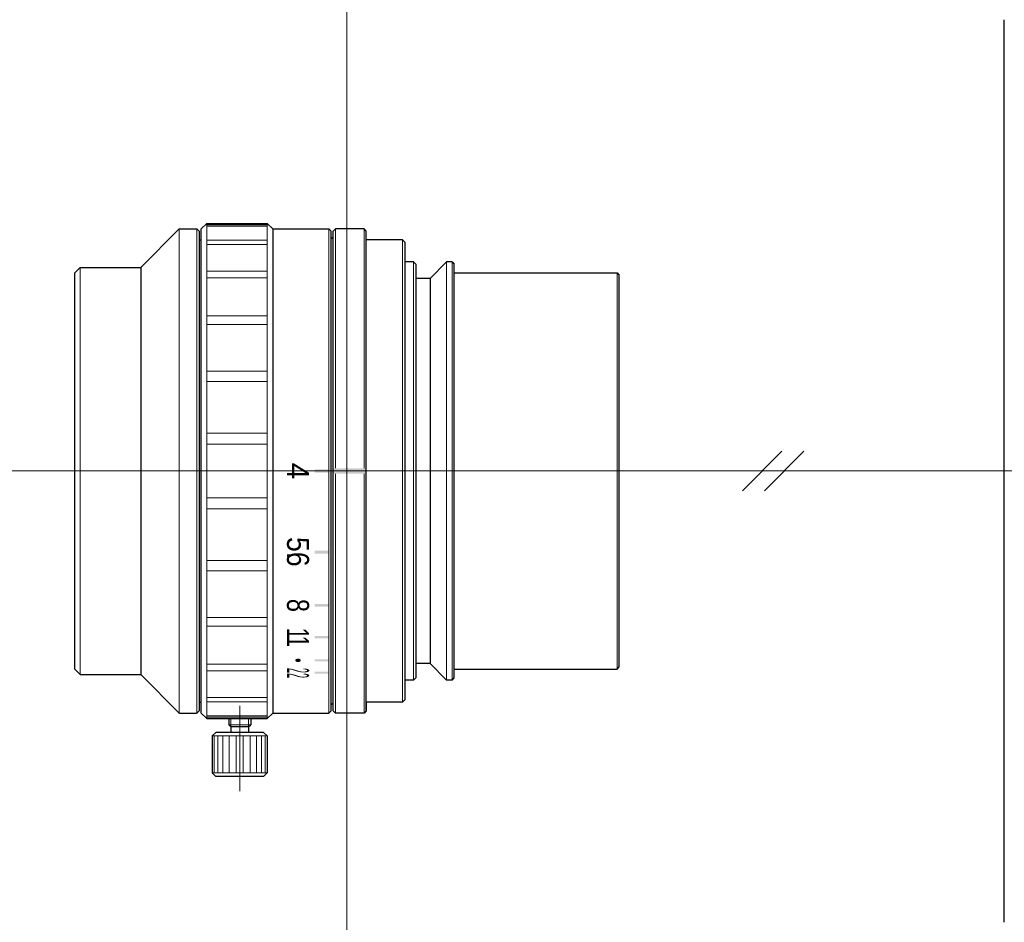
# Model space of a CAD drawing. Header units: millimetres. Extents: x 20 to 333, y -341 to 91.
# Tile 3 of 3: x 20 to 110, y 9 to 91. Entities that reach past the tile are written whole.
import ezdxf
from ezdxf.enums import TextEntityAlignment as Align

# ---------------------------------------------------------------- set-up
doc = ezdxf.new("R2010")
doc.units = ezdxf.units.MM
doc.header["$LTSCALE"] = 0.25
doc.linetypes.add('CENTER', pattern=[50.8, 31.75, -6.35, 6.35, -6.35])
doc.layers.add('00_補助線', color=252, linetype='Continuous', lineweight=0, plot=False)
for name, color, linetype, lineweight in [('01_外形線', 7, 'Continuous', 30), ('02_ﾈｼﾞ（断面）・遮光線仕切り', 7, 'Continuous', 20), ('03_ﾈｼﾞ・ﾛｰﾚｯﾄ・遮光線', 7, 'Continuous', 9), ('04_中心線', 1, 'CENTER', 20), ('06_面取線', 7, 'Continuous', 9), ('08_寸法線', 50, 'Continuous', 20), ('09_文字', 50, 'Continuous', 20)]:
    doc.layers.add(name, color=color, linetype=linetype, lineweight=lineweight)
doc.styles.add('sihyou', font='txt', dxfattribs={"width": 0.6, "height": 2})

# ---------------------------------------------------------------- blocks, each defined once
blk = doc.blocks.new('L5028-M22')
at = {"layer": '01_外形線'}
for p, q in [((-2.175, 8), (-2.5, 7.675)), ((-2.5, 4.325), (-2.5, 7.675)), ((-2.175, 8), (2.175, 8)), ((2.175, 8), (2.5, 7.675)), ((2.5, 4.325), (2.5, 7.675)), ((-2.175, 4), (-2.5, 4.325)), ((-2.175, 4), (2.175, 4)), ((-0.8, 3.5), (-0.8, 4)), ((0.8, 3.5), (0.8, 4)), ((2.175, 4), (2.5, 4.325)), ((-0.8, 3.5), (-1, 3.3)), ((-1, 2.75), (-1, 3.3)), ((-0.8, 3.5), (0.8, 3.5)), ((1, 3.3), (0.8, 3.5)), ((1, 2.75), (1, 3.3))]:
    blk.add_line(p, q, dxfattribs=at)
at = {"layer": '02_ﾈｼﾞ（断面）・遮光線仕切り'}
for p, q in [((-0.8, 2.75), (-0.8, 3.5)), ((0.8, 2.75), (0.8, 3.5))]:
    blk.add_line(p, q, dxfattribs=at)
at = {"layer": '06_面取線'}
for p, q in [((-2.5, 7.675), (2.5, 7.675)), ((-2.31, 7.675), (-2.31, 4.325)), ((-1.983, 7.675), (-1.983, 4.325)), ((-1.522, 7.675), (-1.522, 4.325)), ((-0.957, 7.675), (-0.957, 4.325)), ((-0.326, 7.675), (-0.326, 4.325)), ((0.326, 7.675), (0.326, 4.325)), ((0.957, 7.675), (0.957, 4.325)), ((1.522, 7.675), (1.522, 4.325)), ((1.983, 7.675), (1.983, 4.325)), ((2.31, 7.675), (2.31, 4.325)), ((-2.5, 4.325), (2.5, 4.325)), ((-1, 3.3), (1, 3.3))]:
    blk.add_line(p, q, dxfattribs=at)

msp = doc.modelspace()

# ---------------------------------------------------------------- hatches: boundary and pattern name
at = {"layer": '09_文字'}
h = msp.add_hatch(color=256, dxfattribs=at)
h.dxf.hatch_style = 1
h.paths.add_polyline_path([(48.35, 50.15), (47.05, 50.15), (47.05, 50), (48.35, 50)])
h.paths.add_polyline_path([(48.35, 50), (47.05, 50), (47.05, 49.85), (48.35, 49.85)])
h = msp.add_hatch(color=256, dxfattribs=at)
h.dxf.hatch_style = 1
h.paths.add_polyline_path([(51.75, 50.25), (48.75, 50.25), (48.75, 49.75), (51.75, 49.75)])
h = msp.add_hatch(color=256, dxfattribs=at)
h.dxf.hatch_style = 1
h.paths.add_polyline_path([(48.35, 42.774), (47.05, 42.774), (47.05, 42.632), (48.35, 42.632)])
h.paths.add_polyline_path([(48.35, 42.632), (47.05, 42.632), (47.05, 42.491), (48.35, 42.491)])
h = msp.add_hatch(color=256, dxfattribs=at)
h.dxf.hatch_style = 1
h.paths.add_polyline_path([(48.35, 37.913), (47.05, 37.913), (47.05, 37.788), (48.35, 37.788)])
h.paths.add_polyline_path([(48.35, 37.788), (47.05, 37.788), (47.05, 37.664), (48.35, 37.664)])
h = msp.add_hatch(color=256, dxfattribs=at)
h.dxf.hatch_style = 1
h.paths.add_polyline_path([(48.35, 35.022), (47.05, 35.022), (47.05, 34.912), (48.35, 34.912)])
h.paths.add_polyline_path([(48.35, 34.912), (47.05, 34.912), (47.05, 34.803), (48.35, 34.803)])
h = msp.add_hatch(color=256, dxfattribs=at)
h.dxf.hatch_style = 1
edge = h.paths.add_edge_path()
edge.add_ellipse((45.55, 32.795), major_axis=(-0.25, 0), ratio=0.627641, start_angle=180, end_angle=360)
edge.add_ellipse((45.55, 32.795), major_axis=(-0.25, 0), ratio=0.618754, start_angle=0, end_angle=180)
h = msp.add_hatch(color=256, dxfattribs=at)
h.dxf.hatch_style = 1
h.paths.add_polyline_path([(48.35, 32.888), (47.05, 32.888), (47.05, 32.795), (48.35, 32.795)])
h.paths.add_polyline_path([(48.35, 32.795), (47.05, 32.795), (47.05, 32.701), (48.35, 32.701)])
h = msp.add_hatch(color=256, dxfattribs=at)
h.dxf.hatch_style = 1
h.paths.add_polyline_path([(48.35, 31.763), (47.05, 31.763), (47.05, 31.679), (48.35, 31.679)])
h.paths.add_polyline_path([(48.35, 31.679), (47.05, 31.679), (47.05, 31.597), (48.35, 31.597)])

# ---------------------------------------------------------------- linework, layer by layer
at = {"layer": '00_補助線'}
for direction in [(0, 1), (1, 0)]:
    msp.add_xline((50, 50), direction, dxfattribs=at)
at = {"layer": '01_外形線'}
for p, q in [((109.75, 9), (109.75, 91)), ((36.75, 72), (37.25, 72.5)), ((37.25, 72.5), (42.75, 72.5)), ((42.75, 72.5), (43.25, 72)), ((31.25, 68.5), (34.75, 72)), ((34.75, 72), (36.35, 72)), ((36.35, 72), (36.55, 71.8)), ((36.55, 71.8), (36.55, 28.2)), ((36.75, 28), (36.75, 72)), ((43.25, 72), (43.25, 28)), ((43.25, 72), (48.35, 72)), ((48.35, 72), (48.55, 71.8)), ((48.55, 28.2), (48.55, 71.8)), ((48.95, 72), (48.75, 71.8)), ((48.75, 28.2), (48.75, 71.8)), ((51.55, 72), (48.95, 72)), ((51.75, 71.8), (51.55, 72)), ((51.75, 28.2), (51.75, 71.8)), ((36.55, 71), (36.75, 71)), ((48.55, 71.25), (48.55, 71.25)), ((48.55, 71.25), (48.75, 71.05)), ((55.05, 71), (51.75, 71)), ((55.05, 71), (55.25, 70.8)), ((55.25, 70.8), (55.25, 29.2)), ((56.05, 69), (55.25, 69)), ((56.05, 69), (56.25, 68.8)), ((57.55, 67.5), (59.05, 69)), ((59.55, 69), (59.05, 69)), ((59.55, 69), (59.75, 68.8)), ((25.25, 68), (25.75, 68.5)), ((25.75, 68.5), (31.25, 68.5)), ((31.25, 68.5), (31.25, 31.5)), ((56.25, 68.8), (56.25, 31.2)), ((59.75, 31.2), (59.75, 68.8)), ((25.25, 32), (25.25, 68)), ((57.55, 67.5), (56.25, 67.5)), ((57.55, 67.5), (57.55, 32.5)), ((59.75, 68), (74.55, 68)), ((74.55, 68), (74.75, 67.8)), ((74.75, 32.2), (74.75, 67.8)), ((57.55, 32.5), (56.25, 32.5)), ((57.55, 32.5), (59.05, 31)), ((25.25, 32), (25.75, 31.5)), ((25.75, 31.5), (31.25, 31.5)), ((31.25, 31.5), (34.75, 28)), ((59.75, 32), (74.55, 32)), ((74.55, 32), (74.75, 32.2)), ((56.05, 31), (55.25, 31)), ((55.25, 31), (55.25, 31)), ((56.05, 31), (56.25, 31.2)), ((59.55, 31), (59.05, 31)), ((59.55, 31), (59.75, 31.2)), ((36.55, 29), (36.75, 29)), ((48.55, 28.75), (48.75, 28.95)), ((48.55, 28.75), (48.55, 28.75)), ((55.05, 29), (51.75, 29)), ((51.75, 29), (51.75, 28.2)), ((55.05, 29), (55.25, 29.2)), ((34.75, 28), (36.35, 28)), ((36.35, 28), (36.55, 28.2)), ((36.75, 28), (37.25, 27.5)), ((42.75, 27.5), (43.25, 28)), ((43.25, 28), (48.35, 28)), ((48.35, 28), (48.55, 28.2)), ((48.95, 28), (48.75, 28.2)), ((51.55, 28), (48.95, 28)), ((51.75, 28.2), (51.55, 28)), ((37.25, 27.5), (42.75, 27.5))]:
    msp.add_line(p, q, dxfattribs=at)
at = {"layer": '03_ﾈｼﾞ・ﾛｰﾚｯﾄ・遮光線'}
for p, q in [((37.25, 72.367), (42.75, 72.367)), ((37.25, 72.237), (42.75, 72.237)), ((37.25, 70.973), (42.75, 70.973)), ((37.25, 70.591), (42.75, 70.591)), ((37.25, 68.15), (42.75, 68.15)), ((37.25, 67.542), (42.75, 67.542)), ((37.25, 64.09), (42.75, 64.09)), ((37.25, 63.297), (42.75, 63.297)), ((37.25, 59.07), (42.75, 59.07)), ((37.25, 58.146), (42.75, 58.146)), ((37.25, 53.432), (42.75, 53.432)), ((37.25, 52.44), (42.75, 52.44)), ((37.25, 47.56), (42.75, 47.56)), ((37.25, 46.568), (42.75, 46.568)), ((37.25, 41.854), (42.75, 41.854)), ((37.25, 40.93), (42.75, 40.93)), ((37.25, 36.703), (42.75, 36.703)), ((37.25, 35.91), (42.75, 35.91)), ((37.25, 32.458), (42.75, 32.458)), ((37.25, 31.85), (42.75, 31.85)), ((37.25, 29.409), (42.75, 29.409)), ((37.25, 29.027), (42.75, 29.027)), ((37.25, 27.763), (42.75, 27.763)), ((37.25, 27.633), (42.75, 27.633))]:
    msp.add_line(p, q, dxfattribs=at)
at = {"layer": '04_中心線'}
for p, q in [((43.25, 50), (20.25, 50)), ((51.75, 50), (87.75, 50)), ((89.75, 50), (109.75, 50)), ((40.25, 20.905), (40.25, 28.658))]:
    msp.add_line(p, q, dxfattribs=at)
at = {"layer": '06_面取線'}
for p, q in [((37.25, 27.5), (37.25, 72.5)), ((42.75, 27.5), (42.75, 72.5)), ((34.75, 72), (34.75, 28)), ((36.35, 72), (36.35, 28)), ((48.35, 72), (48.35, 28)), ((48.95, 50.25), (48.95, 72)), ((51.55, 72), (51.55, 50.25)), ((55.05, 29), (55.05, 71)), ((56.05, 31), (56.05, 69)), ((59.05, 69), (59.05, 31)), ((59.55, 69), (59.55, 31)), ((25.75, 31.5), (25.75, 68.5)), ((74.55, 68), (74.55, 32)), ((48.95, 28), (48.95, 49.75)), ((51.55, 49.75), (51.55, 28))]:
    msp.add_line(p, q, dxfattribs=at)
at = {"layer": '08_寸法線'}
for p, q in [((89.541, 51.804), (85.959, 48.196)), ((91.541, 51.804), (87.959, 48.196))]:
    msp.add_line(p, q, dxfattribs=at)

# ---------------------------------------------------------------- block references
at = {"layer": '01_外形線', "rotation": 180}
msp.add_blockref('L5028-M22', (40.25, 30.25), dxfattribs=at)

# ---------------------------------------------------------------- texts
at = {"layer": '09_文字', "style": 'sihyou'}
msp.add_text('4', height=2, rotation=270, dxfattribs=at).set_placement((46.55, 50), align=Align.TOP_CENTER)
for s, width, p in [('5.', 0.9, (46.552, 42.996)), ('6', 0.9, (46.55, 41.986)), ('8', 0.8, (46.55, 37.788)), ('1', 0.7, (46.552, 35.237)), ('1', 0.7, (46.55, 34.525)), ('2', 0.3, (46.55, 31.876)), ('2', 0.3, (46.55, 31.412))]:
    msp.add_text(s, height=2, rotation=270, dxfattribs=dict(at, width=width)).set_placement(p, align=Align.TOP_CENTER)

doc.saveas('drawing.dxf')
